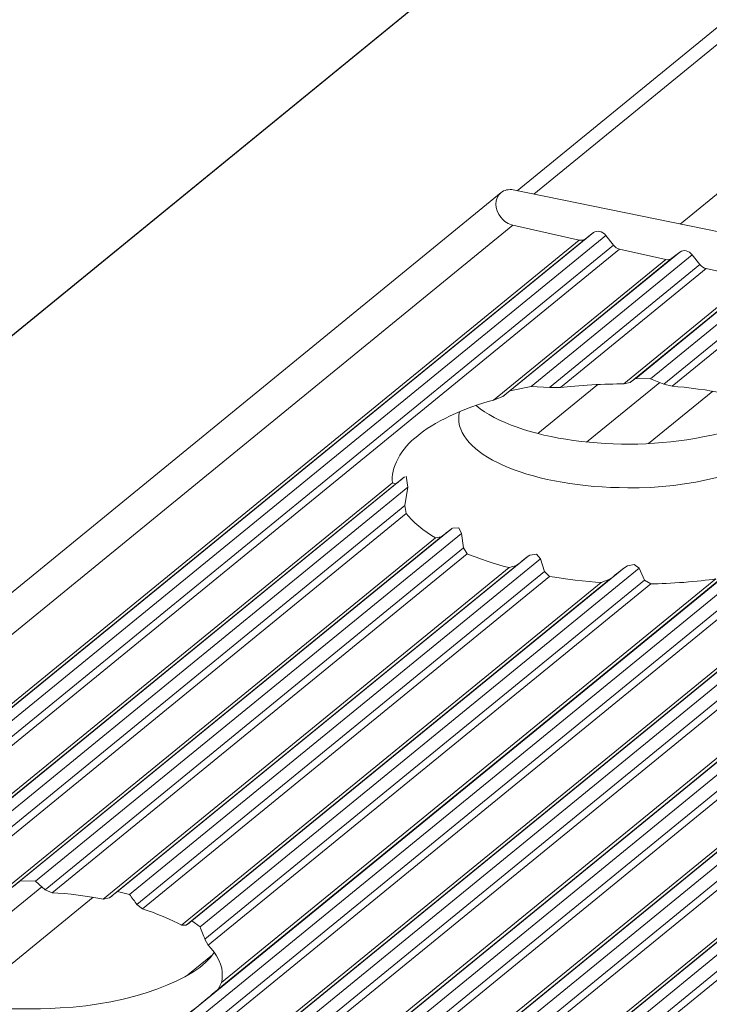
# Model space of a CAD drawing. Header units: inches. Extents: x 0 to 210, y 119 to 193.
# Tile 166 of 180: x 201.25 to 202.49, y 185 to 186.78. Entities that reach past the tile are written whole.
import ezdxf

# ---------------------------------------------------------------- set-up
doc = ezdxf.new("R2010")
doc.units = ezdxf.units.IN
doc.header["$MEASUREMENT"] = 0
doc.layers.add('Calque 1', color=7, linetype='Continuous')

# ---------------------------------------------------------------- blocks, each defined once
blk = doc.blocks.new('block 2942')
at = {"layer": 'Calque 1', "color": 7, "lineweight": 9, "true_color": 0xffffff}
blk.add_lwpolyline([(202.5659, 186.3086), (202.4829, 186.3274)], dxfattribs=at)
blk = doc.blocks.new('block 2943')
at = {"layer": 'Calque 1', "color": 7, "lineweight": 9, "true_color": 0xffffff}
blk.add_open_spline([(202.4718, 186.3345), (202.4743, 186.3312), (202.4794, 186.3279), (202.4829, 186.3274)], degree=3, dxfattribs=at)
blk = doc.blocks.new('block 2944')
at = {"layer": 'Calque 1', "color": 7, "lineweight": 9, "true_color": 0xffffff}
blk.add_lwpolyline([(202.4718, 186.3345), (202.4581, 186.3521)], dxfattribs=at)
blk = doc.blocks.new('block 2945')
at = {"layer": 'Calque 1', "color": 7, "lineweight": 9, "true_color": 0xffffff}
blk.add_open_spline([(202.4581, 186.3521), (202.4522, 186.3596), (202.4422, 186.3619), (202.436, 186.3571)], degree=3, dxfattribs=at)
blk = doc.blocks.new('block 2946')
at = {"layer": 'Calque 1', "color": 7, "lineweight": 9, "true_color": 0xffffff}
blk.add_lwpolyline([(202.436, 186.3571), (202.4215, 186.3459)], dxfattribs=at)
blk = doc.blocks.new('block 2947')
at = {"layer": 'Calque 1', "color": 7, "lineweight": 9, "true_color": 0xffffff}
blk.add_open_spline([(202.4105, 186.3436), (202.414, 186.3426), (202.4191, 186.3436), (202.4215, 186.3459)], degree=3, dxfattribs=at)
blk = doc.blocks.new('block 2948')
at = {"layer": 'Calque 1', "color": 7, "lineweight": 9, "true_color": 0xffffff}
blk.add_lwpolyline([(202.4105, 186.3436), (202.3271, 186.3622)], dxfattribs=at)
blk = doc.blocks.new('block 2949')
at = {"layer": 'Calque 1', "color": 7, "lineweight": 9, "true_color": 0xffffff}
blk.add_open_spline([(202.3165, 186.3695), (202.3185, 186.3662), (202.3237, 186.3629), (202.3271, 186.3622)], degree=3, dxfattribs=at)
blk = doc.blocks.new('block 2950')
at = {"layer": 'Calque 1', "color": 7, "lineweight": 9, "true_color": 0xffffff}
blk.add_lwpolyline([(202.3165, 186.3695), (202.3023, 186.387)], dxfattribs=at)
blk = doc.blocks.new('block 2951')
at = {"layer": 'Calque 1', "color": 7, "lineweight": 9, "true_color": 0xffffff}
blk.add_open_spline([(202.3023, 186.387), (202.2965, 186.3946), (202.2865, 186.3968), (202.2803, 186.392)], degree=3, dxfattribs=at)
blk = doc.blocks.new('block 2952')
at = {"layer": 'Calque 1', "color": 7, "lineweight": 9, "true_color": 0xffffff}
blk.add_lwpolyline([(202.2803, 186.392), (202.2658, 186.3808)], dxfattribs=at)
blk = doc.blocks.new('block 2953')
at = {"layer": 'Calque 1', "color": 7, "lineweight": 9, "true_color": 0xffffff}
blk.add_open_spline([(202.2548, 186.3786), (202.2582, 186.3775), (202.2634, 186.3786), (202.2658, 186.3808)], degree=3, dxfattribs=at)
blk = doc.blocks.new('block 2954')
at = {"layer": 'Calque 1', "color": 7, "lineweight": 9, "true_color": 0xffffff}
blk.add_lwpolyline([(202.2548, 186.3786), (202.1353, 186.4055)], dxfattribs=at)
blk = doc.blocks.new('block 2955')
at = {"layer": 'Calque 1', "color": 7, "lineweight": 9, "true_color": 0xffffff}
blk.add_open_spline([(202.1139, 186.464), (202.1018, 186.454), (202.1018, 186.4339), (202.1139, 186.4191), (202.1187, 186.4127), (202.1284, 186.4065), (202.1353, 186.4055)], degree=3, knots=[0, 0, 0, 0, 1, 1, 1, 2, 2, 2, 2], dxfattribs=at)
blk = doc.blocks.new('block 2956')
at = {"layer": 'Calque 1', "color": 7, "lineweight": 9, "true_color": 0xffffff}
blk.add_lwpolyline([(202.1359, 186.4688), (203.7396, 186.1416)], dxfattribs=at)
blk = doc.blocks.new('block 3017')
at = {"layer": 'Calque 1', "color": 7, "lineweight": 9, "true_color": 0xffffff}
blk.add_open_spline([(202.1359, 186.4688), (202.1287, 186.4707), (202.1187, 186.4685), (202.1139, 186.464)], degree=3, dxfattribs=at)
blk = doc.blocks.new('block 3018')
at = {"layer": 'Calque 1', "color": 9, "lineweight": 9, "true_color": 0xc0c0c0}
blk.add_lwpolyline([(202.1353, 186.4055), (156.0526, 148.779)], dxfattribs=at)
blk = doc.blocks.new('block 3020')
at = {"layer": 'Calque 1', "color": 9, "lineweight": 9, "true_color": 0xc0c0c0}
blk.add_lwpolyline([(202.2548, 186.3786), (156.1718, 148.7521)], dxfattribs=at)
blk = doc.blocks.new('block 3022')
at = {"layer": 'Calque 1', "color": 9, "lineweight": 9, "true_color": 0xc0c0c0}
blk.add_lwpolyline([(202.2658, 186.3808), (156.1832, 148.7543)], dxfattribs=at)
blk = doc.blocks.new('block 3024')
at = {"layer": 'Calque 1', "color": 9, "lineweight": 9, "true_color": 0xc0c0c0}
blk.add_lwpolyline([(202.2803, 186.392), (156.1976, 148.7655)], dxfattribs=at)
blk = doc.blocks.new('block 3026')
at = {"layer": 'Calque 1', "color": 9, "lineweight": 9, "true_color": 0xc0c0c0}
blk.add_lwpolyline([(202.3023, 186.387), (156.2197, 148.7607)], dxfattribs=at)
blk = doc.blocks.new('block 3028')
at = {"layer": 'Calque 1', "color": 9, "lineweight": 9, "true_color": 0xc0c0c0}
blk.add_lwpolyline([(202.3165, 186.3695), (156.2335, 148.743)], dxfattribs=at)
blk = doc.blocks.new('block 3030')
at = {"layer": 'Calque 1', "color": 9, "lineweight": 9, "true_color": 0xc0c0c0}
blk.add_lwpolyline([(202.3271, 186.3622), (156.2445, 148.7359)], dxfattribs=at)
blk = doc.blocks.new('block 3033')
at = {"layer": 'Calque 1', "color": 9, "lineweight": 9, "true_color": 0xc0c0c0}
blk.add_lwpolyline([(202.4105, 186.3436), (202.1005, 186.0906)], dxfattribs=at)
blk = doc.blocks.new('block 3034')
at = {"layer": 'Calque 1', "color": 7, "lineweight": 9, "true_color": 0xffffff}
blk.add_open_spline([(201.964, 186.0265), (201.9351, 186.0058), (201.9137, 185.9664), (201.9186, 185.9421)], degree=3, dxfattribs=at)
blk = doc.blocks.new('block 3035')
at = {"layer": 'Calque 1', "color": 9, "lineweight": 9, "true_color": 0xc0c0c0}
blk.add_lwpolyline([(201.9186, 185.9421), (195.6316, 180.8089)], dxfattribs=at)
blk = doc.blocks.new('block 3050')
at = {"layer": 'Calque 1', "color": 7, "lineweight": 9, "true_color": 0xffffff}
blk.add_lwpolyline([(202.4215, 186.3459), (202.117, 186.0969)], dxfattribs=at)
blk = doc.blocks.new('block 3051')
at = {"layer": 'Calque 1', "color": 7, "lineweight": 9, "true_color": 0xffffff}
blk.add_lwpolyline([(202.1005, 186.0906), (202.117, 186.0969)], dxfattribs=at)
blk = doc.blocks.new('block 3052')
at = {"layer": 'Calque 1', "color": 7, "lineweight": 9, "true_color": 0xffffff}
blk.add_lwpolyline([(202.436, 186.3571), (202.1297, 186.1071)], dxfattribs=at)
blk = doc.blocks.new('block 3053')
at = {"layer": 'Calque 1', "color": 7, "lineweight": 9, "true_color": 0xffffff}
blk.add_open_spline([(202.1297, 186.1071), (202.1266, 186.1045), (202.1201, 186.0995), (202.117, 186.0969)], degree=3, dxfattribs=at)
blk = doc.blocks.new('block 3054')
at = {"layer": 'Calque 1', "color": 9, "lineweight": 9, "true_color": 0xc0c0c0}
blk.add_lwpolyline([(202.4581, 186.3521), (202.168, 186.1154)], dxfattribs=at)
blk = doc.blocks.new('block 3055')
at = {"layer": 'Calque 1', "color": 7, "lineweight": 9, "true_color": 0xffffff}
blk.add_lwpolyline([(202.1297, 186.1071), (202.168, 186.1154)], dxfattribs=at)
blk = doc.blocks.new('block 3056')
at = {"layer": 'Calque 1', "color": 9, "lineweight": 9, "true_color": 0xc0c0c0}
blk.add_lwpolyline([(202.4718, 186.3345), (202.2011, 186.1133)], dxfattribs=at)
blk = doc.blocks.new('block 3057')
at = {"layer": 'Calque 1', "color": 7, "lineweight": 9, "true_color": 0xffffff}
blk.add_lwpolyline([(202.168, 186.1154), (202.2011, 186.1133)], dxfattribs=at)
blk = doc.blocks.new('block 3058')
at = {"layer": 'Calque 1', "color": 9, "lineweight": 9, "true_color": 0xc0c0c0}
blk.add_lwpolyline([(202.4829, 186.3274), (202.221, 186.1135)], dxfattribs=at)
blk = doc.blocks.new('block 3059')
at = {"layer": 'Calque 1', "color": 7, "lineweight": 9, "true_color": 0xffffff}
blk.add_lwpolyline([(202.2011, 186.1133), (202.221, 186.1135)], dxfattribs=at)
blk = doc.blocks.new('block 3060')
at = {"layer": 'Calque 1', "color": 9, "lineweight": 9, "true_color": 0xc0c0c0}
blk.add_lwpolyline([(202.5659, 186.3086), (202.3347, 186.1197)], dxfattribs=at)
blk = doc.blocks.new('block 3061')
at = {"layer": 'Calque 1', "color": 7, "lineweight": 9, "true_color": 0xffffff}
blk.add_open_spline([(202.3347, 186.1197), (202.3041, 186.1202), (202.2496, 186.1171), (202.221, 186.1135)], degree=3, dxfattribs=at)
blk = doc.blocks.new('block 3062')
at = {"layer": 'Calque 1', "color": 9, "lineweight": 9, "true_color": 0xc0c0c0}
blk.add_lwpolyline([(202.5773, 186.3109), (202.3461, 186.1221)], dxfattribs=at)
blk = doc.blocks.new('block 3063')
at = {"layer": 'Calque 1', "color": 7, "lineweight": 9, "true_color": 0xffffff}
blk.add_lwpolyline([(202.3347, 186.1197), (202.3461, 186.1221)], dxfattribs=at)
blk = doc.blocks.new('block 3064')
at = {"layer": 'Calque 1', "color": 9, "lineweight": 9, "true_color": 0xc0c0c0}
blk.add_lwpolyline([(202.5917, 186.3221), (202.3564, 186.1298)], dxfattribs=at)
blk = doc.blocks.new('block 3065')
at = {"layer": 'Calque 1', "color": 7, "lineweight": 9, "true_color": 0xffffff}
blk.add_open_spline([(202.3564, 186.1298), (202.3537, 186.128), (202.3485, 186.1242), (202.3461, 186.1221)], degree=3, dxfattribs=at)
blk = doc.blocks.new('block 3066')
at = {"layer": 'Calque 1', "color": 9, "lineweight": 9, "true_color": 0xc0c0c0}
blk.add_lwpolyline([(202.6138, 186.3171), (202.383, 186.129)], dxfattribs=at)
blk = doc.blocks.new('block 3067')
at = {"layer": 'Calque 1', "color": 7, "lineweight": 9, "true_color": 0xffffff}
blk.add_lwpolyline([(202.3564, 186.1298), (202.383, 186.129)], dxfattribs=at)
blk = doc.blocks.new('block 3068')
at = {"layer": 'Calque 1', "color": 9, "lineweight": 9, "true_color": 0xc0c0c0}
blk.add_lwpolyline([(202.6276, 186.2995), (202.4071, 186.1195)], dxfattribs=at)
blk = doc.blocks.new('block 3069')
at = {"layer": 'Calque 1', "color": 7, "lineweight": 9, "true_color": 0xffffff}
blk.add_lwpolyline([(202.383, 186.129), (202.4071, 186.1195)], dxfattribs=at)
blk = doc.blocks.new('block 3070')
at = {"layer": 'Calque 1', "color": 9, "lineweight": 9, "true_color": 0xc0c0c0}
blk.add_lwpolyline([(202.6386, 186.2923), (202.4222, 186.1157)], dxfattribs=at)
blk = doc.blocks.new('block 3071')
at = {"layer": 'Calque 1', "color": 7, "lineweight": 9, "true_color": 0xffffff}
blk.add_lwpolyline([(202.4071, 186.1195), (202.4222, 186.1157)], dxfattribs=at)
blk = doc.blocks.new('block 3073')
at = {"layer": 'Calque 1', "color": 7, "lineweight": 9, "true_color": 0xffffff}
blk.add_open_spline([(202.5132, 186.1035), (202.4908, 186.108), (202.4467, 186.114), (202.4222, 186.1157)], degree=3, dxfattribs=at)
blk = doc.blocks.new('block 3119')
at = {"layer": 'Calque 1', "color": 9, "lineweight": 9, "true_color": 0xc0c0c0}
blk.add_lwpolyline([(202.6282, 185.7979), (196.312, 180.6408)], dxfattribs=at)
blk = doc.blocks.new('block 3121')
at = {"layer": 'Calque 1', "color": 9, "lineweight": 9, "true_color": 0xc0c0c0}
blk.add_lwpolyline([(203.1888, 186.1688), (157.1058, 148.5425)], dxfattribs=at)
blk = doc.blocks.new('block 3126')
at = {"layer": 'Calque 1', "color": 9, "lineweight": 9, "true_color": 0xc0c0c0}
blk.add_lwpolyline([(203.1998, 186.171), (157.1171, 148.5445)], dxfattribs=at)
blk = doc.blocks.new('block 3128')
at = {"layer": 'Calque 1', "color": 7, "lineweight": 9, "true_color": 0xffffff}
blk.add_open_spline([(202.1005, 186.0906), (202.0508, 186.0783), (201.9875, 186.0485), (201.964, 186.0265)], degree=3, dxfattribs=at)
blk = doc.blocks.new('block 3136')
at = {"layer": 'Calque 1', "color": 7, "lineweight": 9, "true_color": 0xffffff}
blk.add_open_spline([(202.3836, 185.7602), (202.4153, 185.7602), (202.4712, 185.7643), (202.5004, 185.769)], degree=3, dxfattribs=at)
blk = doc.blocks.new('block 3137')
at = {"layer": 'Calque 1', "color": 7, "lineweight": 9, "true_color": 0xffffff}
blk.add_lwpolyline([(202.3836, 185.7602), (202.3723, 185.7667)], dxfattribs=at)
blk = doc.blocks.new('block 3138')
at = {"layer": 'Calque 1', "color": 7, "lineweight": 9, "true_color": 0xffffff}
blk.add_lwpolyline([(202.3723, 185.7667), (202.3626, 185.7881)], dxfattribs=at)
blk = doc.blocks.new('block 3139')
at = {"layer": 'Calque 1', "color": 7, "lineweight": 5, "true_color": 0xffffff}
blk.add_lwpolyline([(202.3626, 185.7881), (202.3533, 185.7948), (202.3533, 185.7948), (202.3416, 185.7926), (202.3416, 185.7926), (202.3351, 185.7884), (202.3351, 185.7884)], dxfattribs=at)
blk = doc.blocks.new('block 3140')
at = {"layer": 'Calque 1', "color": 7, "lineweight": 9, "true_color": 0xffffff}
blk.add_open_spline([(202.3099, 185.7683), (202.3161, 185.7735), (202.3289, 185.7836), (202.3351, 185.7884)], degree=3, dxfattribs=at)
blk = doc.blocks.new('block 3141')
at = {"layer": 'Calque 1', "color": 7, "lineweight": 9, "true_color": 0xffffff}
blk.add_lwpolyline([(202.3099, 185.7683), (202.2941, 185.7626)], dxfattribs=at)
blk = doc.blocks.new('block 3142')
at = {"layer": 'Calque 1', "color": 7, "lineweight": 9, "true_color": 0xffffff}
blk.add_open_spline([(202.2014, 185.7735), (202.2245, 185.7693), (202.2693, 185.764), (202.2941, 185.7626)], degree=3, dxfattribs=at)
blk = doc.blocks.new('block 3143')
at = {"layer": 'Calque 1', "color": 7, "lineweight": 9, "true_color": 0xffffff}
blk.add_lwpolyline([(202.2014, 185.7735), (202.1924, 185.7821)], dxfattribs=at)
blk = doc.blocks.new('block 3144')
at = {"layer": 'Calque 1', "color": 7, "lineweight": 9, "true_color": 0xffffff}
blk.add_lwpolyline([(202.1924, 185.7821), (202.1852, 185.8051)], dxfattribs=at)
blk = doc.blocks.new('block 3145')
at = {"layer": 'Calque 1', "color": 7, "lineweight": 5, "true_color": 0xffffff}
blk.add_lwpolyline([(202.1852, 185.8051), (202.1776, 185.8136), (202.1776, 185.8136), (202.1659, 185.812), (202.1659, 185.812), (202.1628, 185.81), (202.1628, 185.81)], dxfattribs=at)
blk = doc.blocks.new('block 3146')
at = {"layer": 'Calque 1', "color": 7, "lineweight": 9, "true_color": 0xffffff}
blk.add_open_spline([(202.1415, 185.7931), (202.147, 185.7974), (202.1576, 185.8058), (202.1628, 185.81)], degree=3, dxfattribs=at)
blk = doc.blocks.new('block 3147')
at = {"layer": 'Calque 1', "color": 7, "lineweight": 9, "true_color": 0xffffff}
blk.add_lwpolyline([(202.1415, 185.7931), (202.1284, 185.7893)], dxfattribs=at)
blk = doc.blocks.new('block 3148')
at = {"layer": 'Calque 1', "color": 7, "lineweight": 9, "true_color": 0xffffff}
blk.add_open_spline([(202.0529, 185.8143), (202.0705, 185.8067), (202.1067, 185.7946), (202.1284, 185.7893)], degree=3, dxfattribs=at)
blk = doc.blocks.new('block 3149')
at = {"layer": 'Calque 1', "color": 7, "lineweight": 9, "true_color": 0xffffff}
blk.add_lwpolyline([(202.0529, 185.8143), (202.0464, 185.8248)], dxfattribs=at)
blk = doc.blocks.new('block 3150')
at = {"layer": 'Calque 1', "color": 7, "lineweight": 9, "true_color": 0xffffff}
blk.add_lwpolyline([(202.0464, 185.8248), (202.0426, 185.8508)], dxfattribs=at)
blk = doc.blocks.new('block 3151')
at = {"layer": 'Calque 1', "color": 7, "lineweight": 5, "true_color": 0xffffff}
blk.add_lwpolyline([(202.0426, 185.8508), (202.0378, 185.8608), (202.0378, 185.8608), (202.0264, 185.8604), (202.0264, 185.8604), (202.0254, 185.8596), (202.0254, 185.8596)], dxfattribs=at)
blk = doc.blocks.new('block 3152')
at = {"layer": 'Calque 1', "color": 7, "lineweight": 9, "true_color": 0xffffff}
blk.add_open_spline([(202.0064, 185.8449), (202.0112, 185.8486), (202.0205, 185.856), (202.0254, 185.8596)], degree=3, dxfattribs=at)
blk = doc.blocks.new('block 3153')
at = {"layer": 'Calque 1', "color": 7, "lineweight": 9, "true_color": 0xffffff}
blk.add_lwpolyline([(202.0064, 185.8449), (201.9957, 185.843)], dxfattribs=at)
blk = doc.blocks.new('block 3154')
at = {"layer": 'Calque 1', "color": 7, "lineweight": 9, "true_color": 0xffffff}
blk.add_open_spline([(201.943, 185.8866), (201.9523, 185.8744), (201.9775, 185.8534), (201.9957, 185.843)], degree=3, dxfattribs=at)
blk = doc.blocks.new('block 3155')
at = {"layer": 'Calque 1', "color": 7, "lineweight": 9, "true_color": 0xffffff}
blk.add_lwpolyline([(201.943, 185.8866), (201.941, 185.9009)], dxfattribs=at)
blk = doc.blocks.new('block 3156')
at = {"layer": 'Calque 1', "color": 7, "lineweight": 9, "true_color": 0xffffff}
blk.add_lwpolyline([(201.941, 185.9009), (201.9461, 185.9342)], dxfattribs=at)
blk = doc.blocks.new('block 3157')
at = {"layer": 'Calque 1', "color": 7, "lineweight": 9, "true_color": 0xffffff}
blk.add_lwpolyline([(201.9461, 185.9342), (201.9434, 185.954)], dxfattribs=at)
blk = doc.blocks.new('block 3158')
at = {"layer": 'Calque 1', "color": 7, "lineweight": 9, "true_color": 0xffffff}
blk.add_open_spline([(201.9244, 185.9398), (201.9285, 185.943), (201.9365, 185.9493), (201.9403, 185.9524)], degree=3, dxfattribs=at)
blk = doc.blocks.new('block 3159')
at = {"layer": 'Calque 1', "color": 7, "lineweight": 9, "true_color": 0xffffff}
blk.add_lwpolyline([(201.9244, 185.9398), (201.9186, 185.9421)], dxfattribs=at)
blk = doc.blocks.new('block 3160')
at = {"layer": 'Calque 1', "color": 7, "lineweight": 9, "true_color": 0xffffff}
blk.add_open_spline([(202.0378, 186.0573), (202.0378, 185.9886), (202.1742, 185.933), (202.3423, 185.933), (202.4498, 185.9309), (202.5711, 185.9616), (202.6148, 186.0017)], degree=3, knots=[0, 0, 0, 0, 1, 1, 1, 2, 2, 2, 2], dxfattribs=at)
blk = doc.blocks.new('block 3161')
at = {"layer": 'Calque 1', "color": 9, "lineweight": 9, "true_color": 0xc0c0c0}
blk.add_lwpolyline([(203.2143, 186.1822), (157.1316, 148.5559)], dxfattribs=at)
blk = doc.blocks.new('block 3163')
at = {"layer": 'Calque 1', "color": 9, "lineweight": 9, "true_color": 0xc0c0c0}
blk.add_lwpolyline([(203.2363, 186.1772), (157.1536, 148.5509)], dxfattribs=at)
blk = doc.blocks.new('block 3165')
at = {"layer": 'Calque 1', "color": 9, "lineweight": 9, "true_color": 0xc0c0c0}
blk.add_lwpolyline([(203.2501, 186.1596), (157.1674, 148.5332)], dxfattribs=at)
blk = doc.blocks.new('block 3167')
at = {"layer": 'Calque 1', "color": 9, "lineweight": 9, "true_color": 0xc0c0c0}
blk.add_lwpolyline([(203.2611, 186.1526), (157.1785, 148.5261)], dxfattribs=at)
blk = doc.blocks.new('block 3169')
at = {"layer": 'Calque 1', "color": 9, "lineweight": 9, "true_color": 0xc0c0c0}
blk.add_lwpolyline([(203.3441, 186.1338), (157.2615, 148.5075)], dxfattribs=at)
blk = doc.blocks.new('block 3171')
at = {"layer": 'Calque 1', "color": 7, "lineweight": 9, "true_color": 0xffffff}
blk.add_open_spline([(202.0691, 186.0809), (202.1435, 186.0193), (202.3265, 185.9939), (202.477, 186.0244), (202.5277, 186.0332), (202.5897, 186.0578), (202.6121, 186.0783)], degree=3, knots=[0, 0, 0, 0, 1, 1, 1, 2, 2, 2, 2], dxfattribs=at)
blk = doc.blocks.new('block 3172')
at = {"layer": 'Calque 1', "color": 9, "lineweight": 9, "true_color": 0xc0c0c0}
blk.add_lwpolyline([(203.3555, 186.136), (157.2725, 148.5096)], dxfattribs=at)
blk = doc.blocks.new('block 3174')
at = {"layer": 'Calque 1', "color": 9, "lineweight": 9, "true_color": 0xc0c0c0}
blk.add_lwpolyline([(203.37, 186.1472), (157.2873, 148.5209)], dxfattribs=at)
blk = doc.blocks.new('block 3176')
at = {"layer": 'Calque 1', "color": 9, "lineweight": 9, "true_color": 0xc0c0c0}
blk.add_lwpolyline([(203.392, 186.1424), (157.309, 148.5159)], dxfattribs=at)
blk = doc.blocks.new('block 3178')
at = {"layer": 'Calque 1', "color": 9, "lineweight": 9, "true_color": 0xc0c0c0}
blk.add_lwpolyline([(203.4058, 186.1247), (157.3231, 148.4982)], dxfattribs=at)
blk = doc.blocks.new('block 3180')
at = {"layer": 'Calque 1', "color": 9, "lineweight": 9, "true_color": 0xc0c0c0}
blk.add_lwpolyline([(203.4168, 186.1176), (157.3342, 148.4911)], dxfattribs=at)
blk = doc.blocks.new('block 3182')
at = {"layer": 'Calque 1', "color": 9, "lineweight": 9, "true_color": 0xc0c0c0}
blk.add_lwpolyline([(203.4999, 186.0988), (157.4172, 148.4725)], dxfattribs=at)
blk = doc.blocks.new('block 3184')
at = {"layer": 'Calque 1', "color": 9, "lineweight": 9, "true_color": 0xc0c0c0}
blk.add_lwpolyline([(203.5112, 186.1011), (157.4282, 148.4746)], dxfattribs=at)
blk = doc.blocks.new('block 3186')
at = {"layer": 'Calque 1', "color": 9, "lineweight": 9, "true_color": 0xc0c0c0}
blk.add_lwpolyline([(203.5257, 186.1123), (157.4427, 148.486)], dxfattribs=at)
blk = doc.blocks.new('block 3188')
at = {"layer": 'Calque 1', "color": 9, "lineweight": 9, "true_color": 0xc0c0c0}
blk.add_lwpolyline([(203.5477, 186.1073), (157.4647, 148.481)], dxfattribs=at)
blk = doc.blocks.new('block 3190')
at = {"layer": 'Calque 1', "color": 9, "lineweight": 9, "true_color": 0xc0c0c0}
blk.add_lwpolyline([(203.5615, 186.0897), (157.4789, 148.4632)], dxfattribs=at)
blk = doc.blocks.new('block 3192')
at = {"layer": 'Calque 1', "color": 9, "lineweight": 9, "true_color": 0xc0c0c0}
blk.add_lwpolyline([(203.5725, 186.0826), (157.4895, 148.4562)], dxfattribs=at)
blk = doc.blocks.new('block 3194')
at = {"layer": 'Calque 1', "color": 9, "lineweight": 9, "true_color": 0xc0c0c0}
blk.add_lwpolyline([(203.6556, 186.0639), (157.5729, 148.4375)], dxfattribs=at)
blk = doc.blocks.new('block 3196')
at = {"layer": 'Calque 1', "color": 9, "lineweight": 9, "true_color": 0xc0c0c0}
blk.add_lwpolyline([(203.6666, 186.0661), (157.5839, 148.4396)], dxfattribs=at)
blk = doc.blocks.new('block 3199')
at = {"layer": 'Calque 1', "color": 7, "lineweight": 9, "true_color": 0xffffff}
blk.add_open_spline([(202.0391, 186.0696), (202.0381, 186.0665), (202.0374, 186.0604), (202.0378, 186.0573)], degree=3, dxfattribs=at)
blk = doc.blocks.new('block 3200')
at = {"layer": 'Calque 1', "color": 9, "lineweight": 9, "true_color": 0xc0c0c0}
blk.add_lwpolyline([(203.6811, 186.0773), (157.5984, 148.451)], dxfattribs=at)
blk = doc.blocks.new('block 3202')
at = {"layer": 'Calque 1', "color": 9, "lineweight": 9, "true_color": 0xc0c0c0}
blk.add_lwpolyline([(203.7031, 186.0725), (157.6205, 148.446)], dxfattribs=at)
blk = doc.blocks.new('block 3204')
at = {"layer": 'Calque 1', "color": 9, "lineweight": 9, "true_color": 0xc0c0c0}
blk.add_lwpolyline([(203.7172, 186.0547), (157.6346, 148.4282)], dxfattribs=at)
blk = doc.blocks.new('block 3206')
at = {"layer": 'Calque 1', "color": 9, "lineweight": 9, "true_color": 0xc0c0c0}
blk.add_lwpolyline([(203.7283, 186.0477), (157.6453, 148.4212)], dxfattribs=at)
blk = doc.blocks.new('block 3273')
at = {"layer": 'Calque 1', "color": 7, "lineweight": 9, "true_color": 0xffffff}
blk.add_lwpolyline([(201.9244, 185.9398), (195.6481, 180.8153)], dxfattribs=at)
blk = doc.blocks.new('block 3276')
at = {"layer": 'Calque 1', "color": 7, "lineweight": 9, "true_color": 0xffffff}
blk.add_lwpolyline([(201.9403, 185.9524), (200.9825, 185.1704)], dxfattribs=at)
blk = doc.blocks.new('block 3289')
at = {"layer": 'Calque 1', "color": 9, "lineweight": 9, "true_color": 0xc0c0c0}
blk.add_lwpolyline([(201.9461, 185.9342), (201.0414, 185.1955)], dxfattribs=at)
blk = doc.blocks.new('block 3292')
at = {"layer": 'Calque 1', "color": 9, "lineweight": 9, "true_color": 0xc0c0c0}
blk.add_lwpolyline([(201.941, 185.9009), (201.0693, 185.1893)], dxfattribs=at)
blk = doc.blocks.new('block 3294')
at = {"layer": 'Calque 1', "color": 9, "lineweight": 9, "true_color": 0xc0c0c0}
blk.add_lwpolyline([(201.943, 185.8866), (201.0893, 185.1895)], dxfattribs=at)
blk = doc.blocks.new('block 3298')
at = {"layer": 'Calque 1', "color": 9, "lineweight": 9, "true_color": 0xc0c0c0}
blk.add_lwpolyline([(201.9957, 185.843), (201.2151, 185.2057)], dxfattribs=at)
blk = doc.blocks.new('block 3301')
at = {"layer": 'Calque 1', "color": 9, "lineweight": 9, "true_color": 0xc0c0c0}
blk.add_lwpolyline([(202.0064, 185.8449), (201.2299, 185.2107)], dxfattribs=at)
blk = doc.blocks.new('block 3302')
at = {"layer": 'Calque 1', "color": 7, "lineweight": 9, "true_color": 0xffffff}
blk.add_open_spline([(201.2488, 185.2255), (201.244, 185.2219), (201.2347, 185.2145), (201.2299, 185.2107)], degree=3, dxfattribs=at)
blk = doc.blocks.new('block 3303')
at = {"layer": 'Calque 1', "color": 9, "lineweight": 9, "true_color": 0xc0c0c0}
blk.add_lwpolyline([(202.0254, 185.8596), (201.2488, 185.2255)], dxfattribs=at)
blk = doc.blocks.new('block 3305')
at = {"layer": 'Calque 1', "color": 7, "lineweight": 9, "true_color": 0xffffff}
blk.add_lwpolyline([(201.2488, 185.2255), (201.2764, 185.2252)], dxfattribs=at)
blk = doc.blocks.new('block 3306')
at = {"layer": 'Calque 1', "color": 9, "lineweight": 9, "true_color": 0xc0c0c0}
blk.add_lwpolyline([(202.0426, 185.8508), (201.2764, 185.2252)], dxfattribs=at)
blk = doc.blocks.new('block 3307')
at = {"layer": 'Calque 1', "color": 7, "lineweight": 9, "true_color": 0xffffff}
blk.add_open_spline([(201.2933, 185.2098), (201.2888, 185.2138), (201.2805, 185.2214), (201.2764, 185.2252)], degree=3, dxfattribs=at)
blk = doc.blocks.new('block 3308')
at = {"layer": 'Calque 1', "color": 9, "lineweight": 9, "true_color": 0xc0c0c0}
blk.add_lwpolyline([(202.0464, 185.8248), (201.2933, 185.2098)], dxfattribs=at)
blk = doc.blocks.new('block 3311')
at = {"layer": 'Calque 1', "color": 7, "lineweight": 9, "true_color": 0xffffff}
blk.add_lwpolyline([(201.2933, 185.2098), (201.306, 185.2045)], dxfattribs=at)
blk = doc.blocks.new('block 3312')
at = {"layer": 'Calque 1', "color": 9, "lineweight": 9, "true_color": 0xc0c0c0}
blk.add_lwpolyline([(202.0529, 185.8143), (201.306, 185.2045)], dxfattribs=at)
blk = doc.blocks.new('block 3313')
at = {"layer": 'Calque 1', "color": 9, "lineweight": 9, "true_color": 0xc0c0c0}
blk.add_lwpolyline([(202.5993, 185.8193), (196.2913, 180.6689)], dxfattribs=at)
blk = doc.blocks.new('block 3315')
at = {"layer": 'Calque 1', "color": 7, "lineweight": 9, "true_color": 0xffffff}
blk.add_lwpolyline([(202.558, 185.8084), (196.2889, 180.6897)], dxfattribs=at)
blk = doc.blocks.new('block 3316')
at = {"layer": 'Calque 1', "color": 7, "lineweight": 9, "true_color": 0xffffff}
blk.add_open_spline([(201.398, 185.193), (201.3753, 185.1976), (201.3312, 185.2033), (201.306, 185.2045)], degree=3, dxfattribs=at)
blk = doc.blocks.new('block 3317')
at = {"layer": 'Calque 1', "color": 9, "lineweight": 9, "true_color": 0xc0c0c0}
blk.add_lwpolyline([(202.1284, 185.7893), (201.398, 185.193)], dxfattribs=at)
blk = doc.blocks.new('block 3320')
at = {"layer": 'Calque 1', "color": 9, "lineweight": 9, "true_color": 0xc0c0c0}
blk.add_lwpolyline([(202.611, 185.7998), (196.3075, 180.653)], dxfattribs=at)
blk = doc.blocks.new('block 3330')
at = {"layer": 'Calque 1', "color": 7, "lineweight": 9, "true_color": 0xffffff}
blk.add_open_spline([(201.5251, 184.9657), (201.5603, 184.994), (201.5975, 185.0241), (201.6051, 185.0309)], degree=3, dxfattribs=at)
blk = doc.blocks.new('block 3331')
at = {"layer": 'Calque 1', "color": 7, "lineweight": 9, "true_color": 0xffffff}
blk.add_lwpolyline([(202.5214, 185.7791), (201.6051, 185.0309)], dxfattribs=at)
blk = doc.blocks.new('block 3334')
at = {"layer": 'Calque 1', "color": 7, "lineweight": 9, "true_color": 0xffffff}
blk.add_open_spline([(201.6123, 185.0555), (201.614, 185.0705), (201.602, 185.0961), (201.5871, 185.1099)], degree=3, dxfattribs=at)
blk = doc.blocks.new('block 3335')
at = {"layer": 'Calque 1', "color": 9, "lineweight": 9, "true_color": 0xc0c0c0}
blk.add_lwpolyline([(202.3836, 185.7602), (201.5871, 185.1099)], dxfattribs=at)
blk = doc.blocks.new('block 3336')
at = {"layer": 'Calque 1', "color": 9, "lineweight": 9, "true_color": 0xc0c0c0}
blk.add_lwpolyline([(202.5004, 185.769), (201.6109, 185.0426)], dxfattribs=at)
blk = doc.blocks.new('block 3337')
at = {"layer": 'Calque 1', "color": 7, "lineweight": 9, "true_color": 0xffffff}
blk.add_open_spline([(201.4238, 185.2066), (201.4204, 185.2038), (201.4132, 185.1981), (201.4094, 185.1954)], degree=3, dxfattribs=at)
blk = doc.blocks.new('block 3338')
at = {"layer": 'Calque 1', "color": 9, "lineweight": 9, "true_color": 0xc0c0c0}
blk.add_lwpolyline([(202.1415, 185.7931), (201.4094, 185.1954)], dxfattribs=at)
blk = doc.blocks.new('block 3339')
at = {"layer": 'Calque 1', "color": 9, "lineweight": 9, "true_color": 0xc0c0c0}
blk.add_lwpolyline([(202.1628, 185.81), (201.4238, 185.2066)], dxfattribs=at)
blk = doc.blocks.new('block 3340')
at = {"layer": 'Calque 1', "color": 7, "lineweight": 9, "true_color": 0xffffff}
blk.add_lwpolyline([(201.398, 185.193), (201.4094, 185.1954)], dxfattribs=at)
blk = doc.blocks.new('block 3341')
at = {"layer": 'Calque 1', "color": 7, "lineweight": 9, "true_color": 0xffffff}
blk.add_lwpolyline([(201.4238, 185.2066), (201.4455, 185.2012)], dxfattribs=at)
blk = doc.blocks.new('block 3342')
at = {"layer": 'Calque 1', "color": 9, "lineweight": 9, "true_color": 0xc0c0c0}
blk.add_lwpolyline([(202.1852, 185.8051), (201.4455, 185.2012)], dxfattribs=at)
blk = doc.blocks.new('block 3343')
at = {"layer": 'Calque 1', "color": 7, "lineweight": 9, "true_color": 0xffffff}
blk.add_open_spline([(201.4586, 185.183), (201.4555, 185.1876), (201.449, 185.1967), (201.4455, 185.2012)], degree=3, dxfattribs=at)
blk = doc.blocks.new('block 3344')
at = {"layer": 'Calque 1', "color": 9, "lineweight": 9, "true_color": 0xc0c0c0}
blk.add_lwpolyline([(202.1924, 185.7821), (201.4586, 185.183)], dxfattribs=at)
blk = doc.blocks.new('block 3345')
at = {"layer": 'Calque 1', "color": 7, "lineweight": 9, "true_color": 0xffffff}
blk.add_lwpolyline([(201.6109, 185.0426), (201.6051, 185.0309)], dxfattribs=at)
blk = doc.blocks.new('block 3346')
at = {"layer": 'Calque 1', "color": 7, "lineweight": 9, "true_color": 0xffffff}
blk.add_open_spline([(201.5389, 185.1458), (201.5237, 185.1547), (201.4903, 185.1688), (201.4686, 185.1752)], degree=3, dxfattribs=at)
blk = doc.blocks.new('block 3347')
at = {"layer": 'Calque 1', "color": 9, "lineweight": 9, "true_color": 0xc0c0c0}
blk.add_lwpolyline([(202.2014, 185.7735), (201.4686, 185.1752)], dxfattribs=at)
blk = doc.blocks.new('block 3348')
at = {"layer": 'Calque 1', "color": 9, "lineweight": 9, "true_color": 0xc0c0c0}
blk.add_lwpolyline([(202.2941, 185.7626), (201.5389, 185.1458)], dxfattribs=at)
blk = doc.blocks.new('block 3349')
at = {"layer": 'Calque 1', "color": 7, "lineweight": 9, "true_color": 0xffffff}
blk.add_lwpolyline([(201.4586, 185.183), (201.4686, 185.1752)], dxfattribs=at)
blk = doc.blocks.new('block 3350')
at = {"layer": 'Calque 1', "color": 7, "lineweight": 9, "true_color": 0xffffff}
blk.add_lwpolyline([(201.5575, 185.1537), (201.5723, 185.1428)], dxfattribs=at)
blk = doc.blocks.new('block 3351')
at = {"layer": 'Calque 1', "color": 9, "lineweight": 9, "true_color": 0xc0c0c0}
blk.add_lwpolyline([(202.3351, 185.7884), (201.5575, 185.1537)], dxfattribs=at)
blk = doc.blocks.new('block 3352')
at = {"layer": 'Calque 1', "color": 9, "lineweight": 9, "true_color": 0xc0c0c0}
blk.add_lwpolyline([(202.3626, 185.7881), (201.5723, 185.1428)], dxfattribs=at)
blk = doc.blocks.new('block 3353')
at = {"layer": 'Calque 1', "color": 7, "lineweight": 9, "true_color": 0xffffff}
blk.add_open_spline([(201.5575, 185.1537), (201.5551, 185.1518), (201.5499, 185.1478), (201.5472, 185.1458)], degree=3, dxfattribs=at)
blk = doc.blocks.new('block 3354')
at = {"layer": 'Calque 1', "color": 9, "lineweight": 9, "true_color": 0xc0c0c0}
blk.add_lwpolyline([(202.3099, 185.7683), (201.5472, 185.1458)], dxfattribs=at)
blk = doc.blocks.new('block 3355')
at = {"layer": 'Calque 1', "color": 7, "lineweight": 9, "true_color": 0xffffff}
blk.add_open_spline([(201.5809, 185.1208), (201.5789, 185.1263), (201.5747, 185.1371), (201.5723, 185.1428)], degree=3, dxfattribs=at)
blk = doc.blocks.new('block 3356')
at = {"layer": 'Calque 1', "color": 9, "lineweight": 9, "true_color": 0xc0c0c0}
blk.add_lwpolyline([(202.3723, 185.7667), (201.5809, 185.1208)], dxfattribs=at)
blk = doc.blocks.new('block 3359')
at = {"layer": 'Calque 1', "color": 9, "lineweight": 9, "true_color": 0xc0c0c0}
blk.add_lwpolyline([(202.4949, 186.1068), (202.3795, 186.0125)], dxfattribs=at)
blk = doc.blocks.new('block 3360')
at = {"layer": 'Calque 1', "color": 9, "lineweight": 9, "true_color": 0xc0c0c0}
blk.add_lwpolyline([(201.3797, 185.1962), (201.1441, 185.0038)], dxfattribs=at)
blk = doc.blocks.new('block 3401')
at = {"layer": 'Calque 1', "color": 7, "lineweight": 9, "true_color": 0xffffff}
blk.add_lwpolyline([(201.5389, 185.1458), (201.5472, 185.1458)], dxfattribs=at)
blk = doc.blocks.new('block 3402')
at = {"layer": 'Calque 1', "color": 7, "lineweight": 9, "true_color": 0xffffff}
blk.add_lwpolyline([(201.5809, 185.1208), (201.5871, 185.1099)], dxfattribs=at)
blk = doc.blocks.new('block 3408')
at = {"layer": 'Calque 1', "color": 9, "lineweight": 9, "true_color": 0xc0c0c0}
blk.add_lwpolyline([(202.2882, 186.1187), (202.1804, 186.0306)], dxfattribs=at)
blk = doc.blocks.new('block 3466')
at = {"layer": 'Calque 1', "color": 9, "lineweight": 9, "true_color": 0xc0c0c0}
blk.add_lwpolyline([(204.3546, 188.2424), (202.1732, 186.4613)], dxfattribs=at)
blk = doc.blocks.new('block 3468')
at = {"layer": 'Calque 1', "color": 9, "lineweight": 9, "true_color": 0xc0c0c0}
blk.add_lwpolyline([(204.3439, 188.2644), (202.1428, 186.4675)], dxfattribs=at)
blk = doc.blocks.new('block 3474')
at = {"layer": 'Calque 1', "color": 9, "lineweight": 9, "true_color": 0xc0c0c0}
blk.add_lwpolyline([(204.3546, 188.755), (158.2716, 151.1287)], dxfattribs=at)
blk = doc.blocks.new('block 3507')
at = {"layer": 'Calque 1', "color": 7, "lineweight": 9, "true_color": 0xffffff}
blk.add_open_spline([(200.9205, 185.1142), (200.9519, 185.0367), (201.131, 184.9844), (201.3205, 184.9971), (201.4445, 185.0031), (201.5678, 185.0476), (201.5978, 185.097)], degree=3, knots=[0, 0, 0, 0, 1, 1, 1, 2, 2, 2, 2], dxfattribs=at)
blk = doc.blocks.new('block 3509')
at = {"layer": 'Calque 1', "color": 7, "lineweight": 9, "true_color": 0xffffff}
blk.add_open_spline([(201.6109, 185.0426), (201.6116, 185.0458), (201.6123, 185.0522), (201.6123, 185.0555)], degree=3, dxfattribs=at)
blk = doc.blocks.new('block 9915')
at = {"layer": 'Calque 1', "color": 7, "lineweight": 9, "true_color": 0xffffff}
blk.add_lwpolyline([(202.1139, 186.464), (156.0312, 148.8375)], dxfattribs=at)
blk = doc.blocks.new('block 9953')
at = {"layer": 'Calque 1', "color": 7, "lineweight": 9, "true_color": 0xffffff}
blk.add_lwpolyline([(201.5503, 185.0564), (201.5944, 185.0924)], dxfattribs=at)
blk = doc.blocks.new('block 9956')
at = {"layer": 'Calque 1', "color": 7, "lineweight": 9, "true_color": 0xffffff}
blk.add_lwpolyline([(202.3995, 186.1226), (202.2679, 186.0153)], dxfattribs=at)
blk = doc.blocks.new('block 9957')
at = {"layer": 'Calque 1', "color": 7, "lineweight": 9, "true_color": 0xffffff}
blk.add_lwpolyline([(201.2878, 185.215), (201.0538, 185.024)], dxfattribs=at)
blk = doc.blocks.new('block 9998')
at = {"layer": 'Calque 1', "color": 7, "lineweight": 9, "true_color": 0xffffff}
blk.add_lwpolyline([(203.9646, 187.6553), (202.4364, 186.4075)], dxfattribs=at)
blk = doc.blocks.new('block 10000')
at = {"layer": 'Calque 1', "color": 7, "lineweight": 9, "true_color": 0xffffff}
blk.add_lwpolyline([(204.2991, 188.7094), (158.2165, 151.083)], dxfattribs=at)

msp = doc.modelspace()

# ---------------------------------------------------------------- block references
at = {"layer": 'Calque 1'}
for name in ['block 3474', 'block 10000', 'block 3468', 'block 3466', 'block 9998', 'block 3017', 'block 2956', 'block 9915', 'block 2955', 'block 3018', 'block 2954', 'block 2951', 'block 3020', 'block 3022', 'block 3024', 'block 3026', 'block 2953', 'block 2952', 'block 2950', 'block 3028', 'block 3030', 'block 2949', 'block 2948', 'block 2945', 'block 3033', 'block 3050', 'block 3052', 'block 3054', 'block 2947', 'block 2946', 'block 2944', 'block 3056', 'block 3058', 'block 2943', 'block 2942', 'block 3060', 'block 3062', 'block 3064', 'block 3066', 'block 3068', 'block 3070', 'block 3161', 'block 3121', 'block 3126', 'block 3163', 'block 3165', 'block 3167', 'block 3174', 'block 3169', 'block 3172', 'block 3176', 'block 3065', 'block 3067', 'block 3069', 'block 3178', 'block 3180', 'block 3186', 'block 3055', 'block 3057', 'block 3408', 'block 3059', 'block 3061', 'block 9956', 'block 3063', 'block 3071', 'block 3073', 'block 3182', 'block 3184', 'block 3188', 'block 3051', 'block 3053', 'block 3359', 'block 3190', 'block 3192', 'block 3200', 'block 3128', 'block 3171', 'block 3194', 'block 3196', 'block 3202', 'block 3199', 'block 3204', 'block 3206', 'block 3160', 'block 3034', 'block 3276', 'block 3158', 'block 3157', 'block 3035', 'block 3273', 'block 3289', 'block 3159', 'block 3156', 'block 3292', 'block 3155', 'block 3294', 'block 3154', 'block 3301', 'block 3303', 'block 3306', 'block 3153', 'block 3152', 'block 3151', 'block 3150', 'block 3298', 'block 3313', 'block 3308', 'block 3312', 'block 3339', 'block 3149', 'block 3148', 'block 3146', 'block 3145', 'block 3315', 'block 3320', 'block 3119', 'block 3338', 'block 3342', 'block 3147', 'block 3144', 'block 3139', 'block 3317', 'block 3344', 'block 3351', 'block 3352', 'block 3331', 'block 3143', 'block 3140', 'block 3138', 'block 3347', 'block 3348', 'block 3354', 'block 3356', 'block 3335', 'block 3336', 'block 3142', 'block 3141', 'block 3137', 'block 3136', 'block 3302', 'block 3305', 'block 3307', 'block 9957', 'block 3311', 'block 3360', 'block 3316', 'block 3340', 'block 3337', 'block 3341', 'block 3343', 'block 3349', 'block 3346', 'block 3401', 'block 3353', 'block 3350', 'block 3355', 'block 3402', 'block 3507', 'block 3334', 'block 9953', 'block 3509', 'block 3330', 'block 3345']:
    msp.add_blockref(name, (0, 0), dxfattribs=at)

doc.saveas('drawing.dxf')
